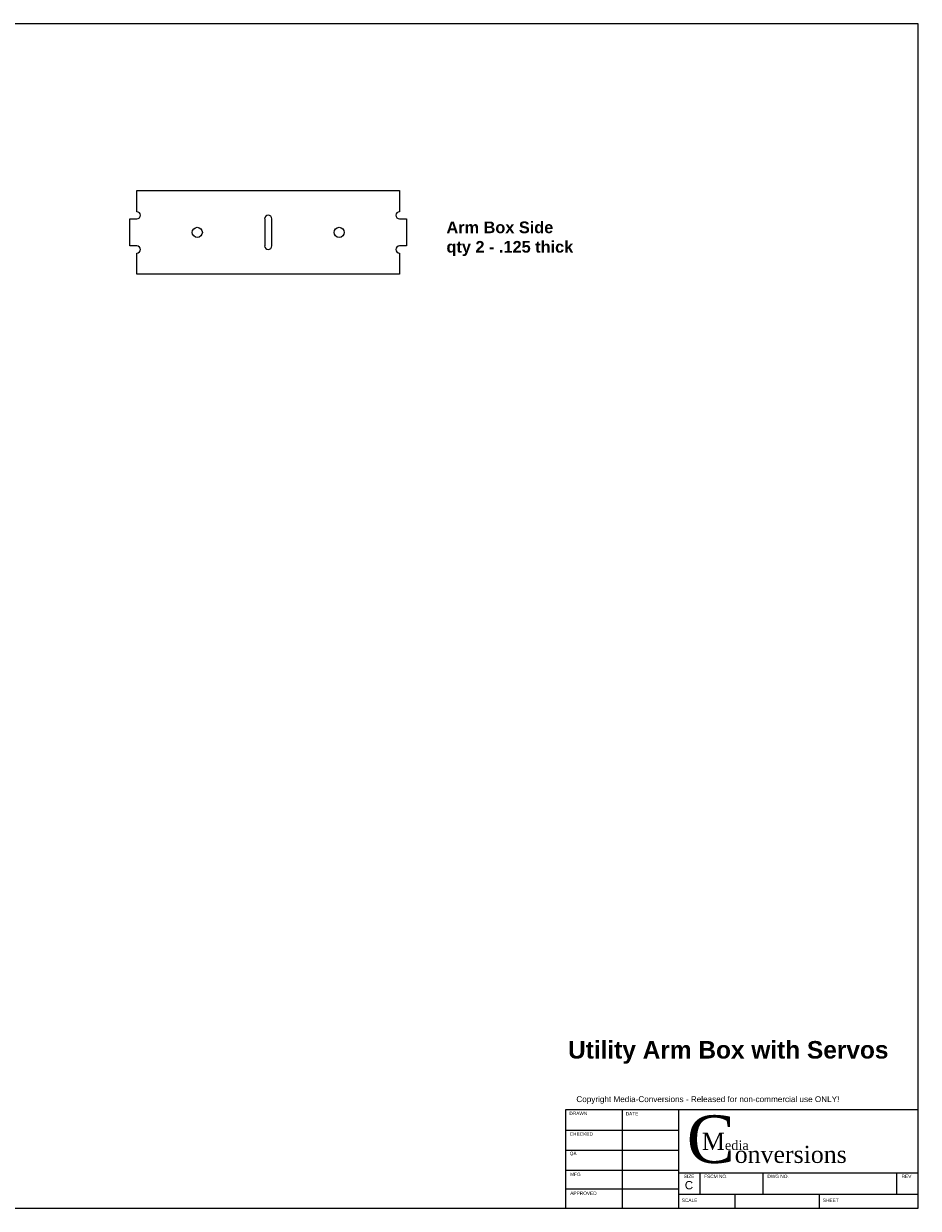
# Model space of a CAD drawing. Header units: inches. Extents: x 0 to 32.5, y 0 to 21.
# Tile 2 of 2: x 16.6 to 32.5, y 0 to 21. Entities that reach past the tile are written whole.
import ezdxf

# ---------------------------------------------------------------- set-up
doc = ezdxf.new("R2010")
doc.units = ezdxf.units.IN
doc.header["$MEASUREMENT"] = 0
doc.layers.add('CONTINUOUS', color=7, linetype='Continuous', lineweight=0)
doc.layers.add('VISIBLE', color=7, linetype='Continuous', lineweight=0)

# ---------------------------------------------------------------- blocks, each defined once
blk = doc.blocks.new('BLOCK8')
at = {"layer": 'CONTINUOUS'}
for p, q in [((32.5, 21), (0, 21)), ((32.5, 0), (32.5, 21)), ((32.5, 20.5), (32.5, 20.875)), ((26.25, 1.75), (32.5, 1.75)), ((26.25, 0), (26.25, 1.75)), ((27.246, 1.75), (27.246, 0)), ((28.25, 0), (28.25, 1.75)), ((32.5, 0), (32.5, 1.75)), ((26.25, 1.388), (28.25, 1.388)), ((26.25, 1.031), (28.25, 1.031)), ((26.25, 0.675), (28.25, 0.675)), ((28.25, 0.63), (32.5, 0.63)), ((28.63, 0.25), (28.63, 0.63)), ((29.75, 0.25), (29.75, 0.63)), ((32.12, 0.25), (32.12, 0.63)), ((32.5, 0.125), (32.5, 0.5)), ((26.25, 0.344), (28.25, 0.344)), ((28.25, 0.25), (32.5, 0.25)), ((29.25, 0), (29.25, 0.25)), ((30.75, 0), (30.75, 0.25)), ((0, 0), (32.5, 0))]:
    blk.add_line(p, q, dxfattribs=at)
at = {"layer": 'CONTINUOUS', "attachment_point": 4}
for s, insert, char_height in [('{\\fArial|b0|i0|c0|p0;\\C1;Copyright Media-Conversions - Released for non-commercial use ONLY!}{\\fMS Shell Dlg|b0|i0|c0|p0;\\C7;\\H0.75x;}', (26.435, 1.919), 0.103405), ('{\\fArial|b0|i0|c0|p0;\\C7;DRAWN}{\\fArial|b0|i0|c0|p0;\\C7;}', (26.311, 1.682), 0.06032), ('{\\fArial|b0|i0|c0|p0;\\C7;DRAWN}{\\fArial|b0|i0|c0|p0;\\C7;}', (26.311, 1.682), 0.06032), ('{\\fArial|b0|i0|c0|p0;\\C7;DATE}{\\fArial|b0|i0|c0|p0;\\C7;}', (27.31, 1.676), 0.06032), ('{\\fArial|b0|i0|c0|p0;\\C7;DATE}{\\fArial|b0|i0|c0|p0;\\C7;}', (27.31, 1.676), 0.06032), ('{\\fArial|b0|i0|c0|p0;\\C7;}', (27.325, 1.561), 0.09048), ('{\\fTimes New Roman|b0|i0|c0|p0;\\C7;C}{\\fTimes New Roman|b0|i0|c0|p0;\\C7;\\H0.36x;onversions}{\\fMS Shell Dlg|b0|i0|c0|p0;\\C7;\\H0.09x;}', (28.394, 1.22), 0.843499), ('{\\fArial|b0|i0|c0|p0;\\C7;CHECKED}{\\fArial|b0|i0|c0|p0;\\C7;}', (26.317, 1.316), 0.06032), ('{\\fArial|b0|i0|c0|p0;\\C7;CHECKED}{\\fArial|b0|i0|c0|p0;\\C7;}', (26.317, 1.316), 0.06032), ('{\\fTimes New Roman|b0|i0|c0|p0;\\C7;M}{\\fTimes New Roman|b0|i0|c0|p0;\\C7;\\H0.5555556x;edia}{\\fMS Shell Dlg|b0|i0|c0|p0;\\C7;\\H0.25x;}', (28.662, 1.185), 0.30366), ('{\\fArial|b0|i0|c0|p0;\\C7;QA}{\\fArial|b0|i0|c0|p0;\\C7;}', (26.318, 0.964), 0.06032), ('{\\fArial|b0|i0|c0|p0;\\C7;QA}{\\fArial|b0|i0|c0|p0;\\C7;}', (26.318, 0.964), 0.06032), ('{\\fArial|b0|i0|c0|p0;\\C7;MFG}{\\fArial|b0|i0|c0|p0;\\C7;}', (26.325, 0.601), 0.06032), ('{\\fArial|b0|i0|c0|p0;\\C7;MFG}{\\fArial|b0|i0|c0|p0;\\C7;}', (26.325, 0.601), 0.06032), ('{\\fArial|b0|i0|c0|p0;\\C7;SIZE}{\\fArial|b0|i0|c0|p0;\\C7;}', (28.341, 0.565), 0.06032), ('{\\fArial|b0|i0|c0|p0;\\C7;SIZE}{\\fArial|b0|i0|c0|p0;\\C7;}', (28.341, 0.565), 0.06032), ('{\\fArial|b0|i0|c0|p0;\\C7;C}{\\fArial|b0|i0|c0|p0;\\C7;}', (28.358, 0.409), 0.14649), ('{\\fArial|b0|i0|c0|p0;\\C7;C}{\\fArial|b0|i0|c0|p0;\\C7;}', (28.358, 0.409), 0.14649), ('{\\fArial|b0|i0|c0|p0;\\C7;FSCM NO.}{\\fArial|b0|i0|c0|p0;\\C7;}', (28.702, 0.565), 0.06032), ('{\\fArial|b0|i0|c0|p0;\\C7;FSCM NO.}{\\fArial|b0|i0|c0|p0;\\C7;}', (28.702, 0.565), 0.06032), ('{\\fArial|b0|i0|c0|p0;\\C7;DWG NO.}{\\fArial|b0|i0|c0|p0;\\C7;}', (29.824, 0.565), 0.06032), ('{\\fArial|b0|i0|c0|p0;\\C7;DWG NO.}{\\fArial|b0|i0|c0|p0;\\C7;}', (29.824, 0.565), 0.06032), ('{\\fArial|b0|i0|c0|p0;\\C7;REV}{\\fArial|b0|i0|c0|p0;\\C7;}', (32.204, 0.565), 0.06032), ('{\\fArial|b0|i0|c0|p0;\\C7;REV}{\\fArial|b0|i0|c0|p0;\\C7;}', (32.204, 0.565), 0.06032), ('{\\fArial|b0|i0|c0|p0;\\C7;APPROVED}{\\fArial|b0|i0|c0|p0;\\C7;}', (26.327, 0.267), 0.06032), ('{\\fArial|b0|i0|c0|p0;\\C7;APPROVED}{\\fArial|b0|i0|c0|p0;\\C7;}', (26.327, 0.267), 0.06032), ('{\\fArial|b0|i0|c0|p0;\\C7;}', (29.887, 0.41), 0.09048), ('{\\fArial|b0|i0|c0|p0;\\C7;SCALE}{\\fArial|b0|i0|c0|p0;\\C7;}', (28.305, 0.142), 0.06032), ('{\\fArial|b0|i0|c0|p0;\\C7;SCALE}{\\fArial|b0|i0|c0|p0;\\C7;}', (28.305, 0.142), 0.06032), ('{\\fArial|b0|i0|c0|p0;\\C7;SHEET}{\\fArial|b0|i0|c0|p0;\\C7;}', (30.806, 0.142), 0.06032), ('{\\fArial|b0|i0|c0|p0;\\C7;SHEET}{\\fArial|b0|i0|c0|p0;\\C7;}', (30.806, 0.142), 0.06032)]:
    blk.add_mtext(s, dxfattribs=dict(at, insert=insert, char_height=char_height))

msp = doc.modelspace()

# ---------------------------------------------------------------- linework, layer by layer
at = {"layer": 'VISIBLE'}
for p, q in [((18.642, 17.667), (18.642, 18.042)), ((18.642, 18.042), (23.298, 18.042)), ((23.298, 18.042), (23.298, 17.667)), ((18.517, 17.542), (18.642, 17.542)), ((18.517, 17.06), (18.517, 17.542)), ((20.908, 17.542), (20.908, 17.06)), ((21.033, 17.06), (21.033, 17.542)), ((23.298, 17.542), (23.423, 17.542)), ((23.423, 17.542), (23.423, 17.06)), ((18.642, 17.06), (18.517, 17.06)), ((23.423, 17.06), (23.298, 17.06)), ((18.642, 16.56), (18.642, 16.935)), ((23.298, 16.935), (23.298, 16.56)), ((23.298, 16.56), (18.642, 16.56))]:
    msp.add_line(p, q, dxfattribs=at)
for centre in [(19.713, 17.301), (22.228, 17.301)]:
    msp.add_circle(centre, 0.09, dxfattribs=at)
for centre, start, end in [((18.642, 17.604), 270, 90), ((23.298, 17.604), 90, 270), ((20.97, 17.542), 0, 180), ((18.642, 16.997), 270, 90), ((20.97, 17.06), 180, 0), ((23.298, 16.997), 90, 270)]:
    msp.add_arc(centre, 0.0625, start, end, dxfattribs=at)

# ---------------------------------------------------------------- block references
at = {"layer": 'CONTINUOUS'}
msp.add_blockref('BLOCK8', (0, 0), dxfattribs=at)

# ---------------------------------------------------------------- texts
at = {"layer": 'CONTINUOUS', "attachment_point": 1}
for s, insert, char_height in [('{\\fArial|b1|i0|c0|p0;\\C7;Arm Box Side}{\\fArial|b1|i0|c0|p0;\\C7;\\Pqty 2 - .125 thick}{\\fArial|b0|i0|c0|p0;\\C7;\\H0.4375x;}', (24.132, 17.493), 0.20681), ('{\\fArial|b1|i0|c0|p0;\\C7;Utility Arm Box with Servos}{\\fArial|b0|i0|c0|p0;\\C7;\\H0.2916667x;}', (26.288, 2.965), 0.31021)]:
    msp.add_mtext(s, dxfattribs=dict(at, insert=insert, char_height=char_height))

doc.saveas('drawing.dxf')
